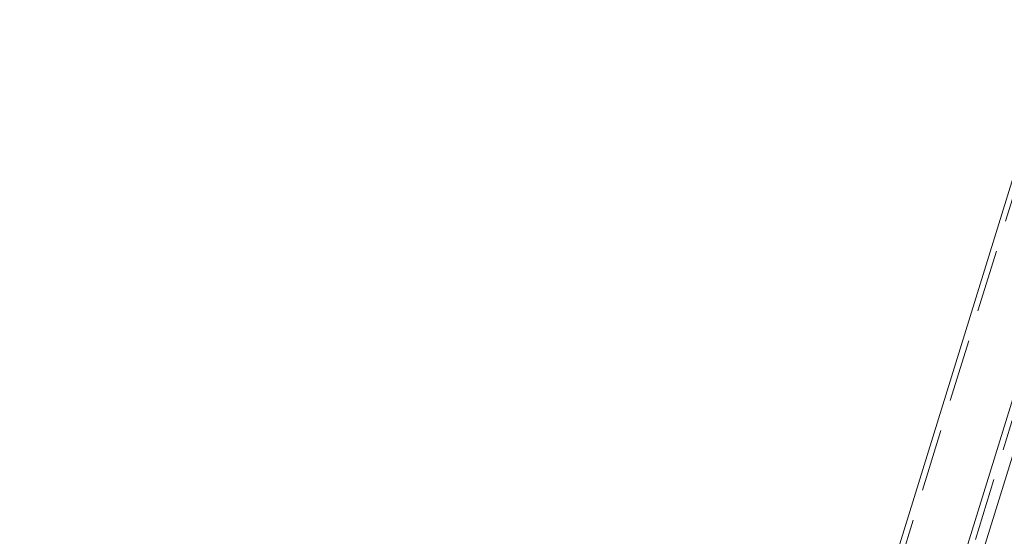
# Model space of a CAD drawing. Header units: millimetres. Extents: x 4497 to 11741, y 5958 to 12619.
# Tile 200 of 256: x 6381 to 6461, y 9964 to 10006. Entities that reach past the tile are written whole.
import ezdxf

# ---------------------------------------------------------------- set-up
doc = ezdxf.new("R2010")
doc.units = ezdxf.units.MM
doc.header["$LTSCALE"] = 0.8
doc.linetypes.add('HIDDEN', pattern=[9.525, 6.35, -3.175])
doc.layers.get('0').update_dxf_attribs({"linetype": 'CONTINUOUS', "lineweight": 0})
doc.layers.add('3', color=5, linetype='HIDDEN', lineweight=0)

msp = doc.modelspace()

# ---------------------------------------------------------------- linework, layer by layer
at = {"linetype": 'Continuous'}
for p, q in [((6387.772, 9730.933), (6532.77, 10200.146)), ((6386.546, 9731.555), (6502.012, 10105.202)), ((6496.244, 10104.418), (6381.262, 9732.338))]:
    msp.add_line(p, q, dxfattribs=at)
at = {"layer": '3'}
for p, q in [((6386.851, 9730.933), (6502.485, 10105.123)), ((6496.549, 10103.797), (6381.567, 9731.716))]:
    msp.add_line(p, q, dxfattribs=at)

doc.saveas('drawing.dxf')
